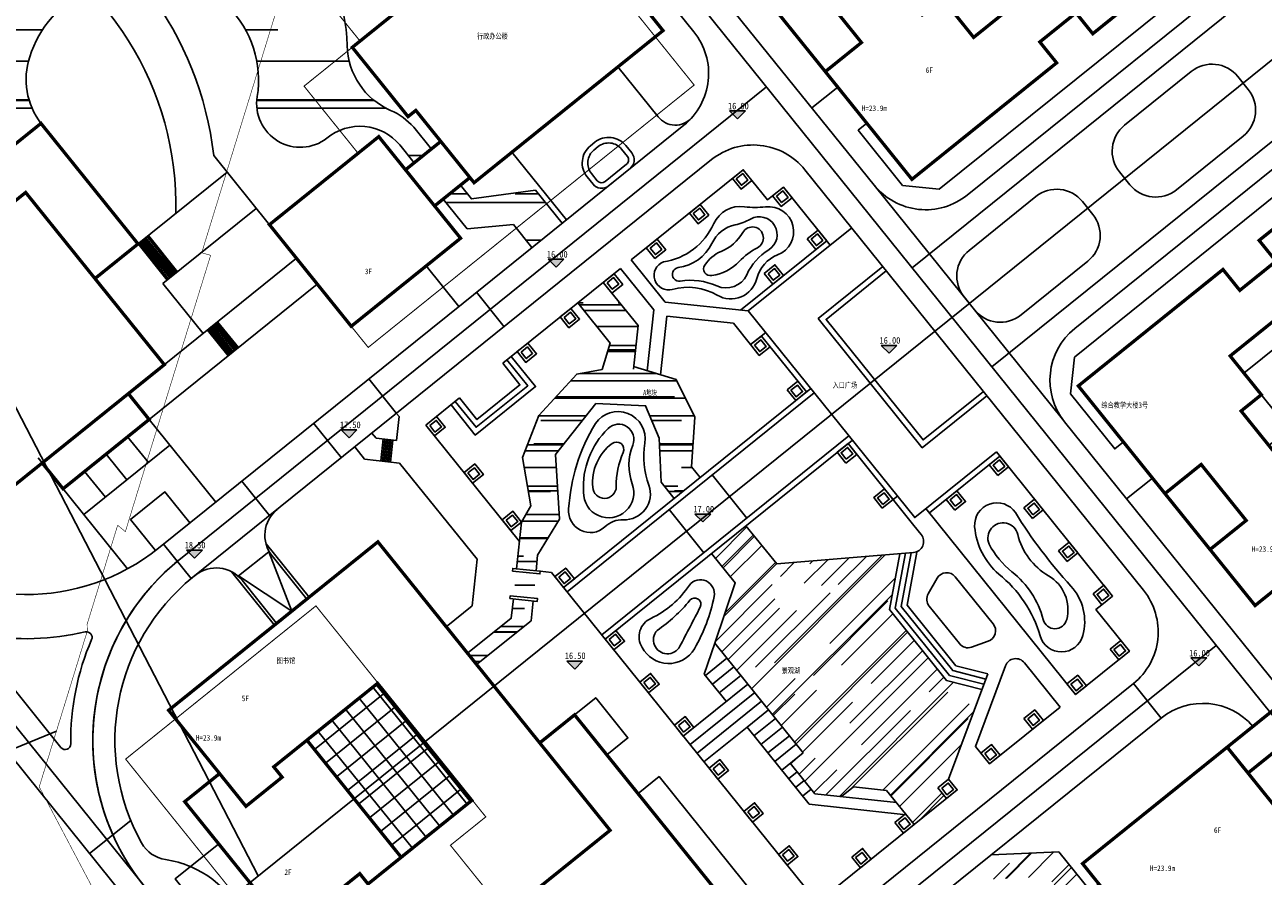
# Model space of a CAD drawing. Extents: x 38389316 to 38392219, y 2477539 to 2480586.
# Tile 7 of 43: x 38389827 to 38390051, y 2478116 to 2478270. Entities that reach past the tile are written whole.
import ezdxf
from ezdxf.enums import TextEntityAlignment as Align

# ---------------------------------------------------------------- set-up
doc = ezdxf.new("R2010")
doc.units = 0
doc.header["$LTSCALE"] = 1000
doc.header["$MEASUREMENT"] = 0
for name, pattern in [('CENTER2', [1.125, 0.75, -0.125, 0.125, -0.125]), ('DASH', [0.35, 0.25, -0.1]), ('PHANTOM2', [1.25, 0.625, -0.125, 0.125, -0.125, 0.125, -0.125])]:
    doc.linetypes.add(name, pattern=pattern)
doc.layers.get('0').update_dxf_attribs({"linetype": 'CONTINUOUS'})
for name, color, linetype in [('DIM_ELEV', 8, 'CONTINUOUS'), ('DIM_SYMB', 3, 'CONTINUOUS'), ('u-road', 4, 'CONTINUOUS'), ('建筑', 31, 'CONTINUOUS'), ('建筑轮廓', 2, 'CONTINUOUS'), ('文字', 7, 'CONTINUOUS'), ('用地界线', 8, 'CONTINUOUS'), ('路中线', 7, 'CENTER2'), ('道路', 33, 'CONTINUOUS')]:
    doc.layers.add(name, color=color, linetype=linetype)
doc.layers.add('图框文字', color=7, linetype='CONTINUOUS', lineweight=9)
doc.styles.add('-宋体', font='txt', dxfattribs={"width": 0.8})
doc.styles.add('中等线体', font='txt', dxfattribs={"width": 0.8})
doc.styles.add('宋体', font='txt', dxfattribs={"width": 0.8, "height": 8})
pattern_1 = [(45, (38392595.5196, 2482422.002), (5.388154, 14.36841), [95.25, -12.7, 31.75, -6.35]), (45, (38392599.246, 2482430.219), (-10.462, 1.48174), [19.05, -2.0955, 38.1, -4.7625]), (45, (38392593.948, 2482428.0634), (20.34028, 26.357052), [50.8, -8.89, 25.4, -6.35])]
pattern_2 = [(0, (38392595.52, 2482422.002), (27.94, 12.7), [190.5, -25.4, 63.5, -12.7]), (0, (38392612.41, 2482428.352), (-12.7, 16.891), [38.1, -4.191, 76.2, -9.525]), (0, (38392601.8696, 2482432.797), (66.04, 8.509), [101.6, -17.78, 50.8, -12.7])]
pattern_3 = [(0, (38392595.5196, 2482422.002), (13.97, 6.35), [95.25, -12.7, 31.75, -6.35]), (0, (38392603.965, 2482425.177), (-6.35, 8.4455), [19.05, -2.0955, 38.1, -4.7625]), (0, (38392598.6946, 2482427.399), (33.02, 4.2545), [50.8, -8.89, 25.4, -6.35])]

# ---------------------------------------------------------------- blocks, each defined once
blk = doc.blocks.new('hyvahavb')
at = {"layer": 'DIM_ELEV'}
blk.add_hatch(color=8, dxfattribs=at).paths.add_polyline_path([(-173.2, -4360.8), (-182.2, -4351.8), (-164.2, -4351.8)])
at = {"layer": 'DIM_ELEV', "color": 8}
for p, q in [((-173.2, -4360.8), (-182.2, -4351.8)), ((-182.2, -4351.8), (-164.2, -4351.8)), ((-173.2, -4360.8), (-164.2, -4351.8))]:
    blk.add_line(p, q, dxfattribs=at)
blk = doc.blocks.new('202210211F')
at = {"layer": '建筑轮廓'}
h = blk.add_hatch(dxfattribs=at)
h.set_pattern_fill('ANSI37', color=8, scale=2, angle=354, style=0)
h.set_pattern_definition([(39, (38392595.5196, 2482422.0017), (-1.998092, 2.467438), []), (129, (38392595.5196, 2482422.0017), (-2.467438, -1.998092), [])])
h.paths.add_polyline_path([(38392234.43, 2481872.86), (38392247.2, 2481883.15), (38392230.15, 2481904.33), (38392217.37, 2481894.05)])
at = {"layer": '道路'}
h = blk.add_hatch(dxfattribs=at)
h.set_pattern_fill('AR-RROOF', color=8, scale=10, style=0)
h.set_pattern_definition(pattern_2)
h.paths.add_polyline_path([(38392216.49, 2482041.07, -0.097394), (38392210.77, 2482054.36, 0.676508), (38392185.09, 2482058.73, -0.004342), (38392175.13, 2482042.81, -0.065377), (38392186.89, 2482031.82, -0.515756), (38392208.38, 2482010.49, 0.67978), (38392220.98, 2482002.94, -0.416345), (38392234.16, 2482001.73), (38392236.76, 2481998.49), (38392239.88, 2482001), (38392236.7, 2482004.95, 0.102875), (38392232.51, 2482008, -0.291825), (38392224.64, 2482019.71, 0.171739)])
h = blk.add_hatch(dxfattribs=at)
h.set_pattern_fill('AR-RROOF', color=8, scale=10, style=0)
h.set_pattern_definition(pattern_2)
h.paths.add_polyline_path([(38392177.82, 2482029.84, 0.045771), (38392170.04, 2482036.5, -0.483594), (38392148.55, 2482042.12, 0.46098), (38392122.46, 2482049.99, -0.232118), (38392110.53, 2482048.61, 0.308021), (38392089.61, 2482040.23, -0.088486), (38392079.87, 2482028.37, 0.626282), (38392087.32, 2481999.79, -0.280568), (38392109.61, 2481979.29, 0.347327), (38392128.72, 2481965.57), (38392125.09, 2481970.09), (38392135.21, 2481978.24), (38392131.45, 2481982.91), (38392155.37, 2482002.16), (38392159.13, 2481997.49), (38392169.25, 2482005.64, -0.247319), (38392167.21, 2482017.67, -0.207053)])
h.paths.add_polyline_path([(38392102.14, 2482057.2, -0.014725), (38392094.65, 2482054.73, -0.088486), (38392089.61, 2482040.23, -0.308021), (38392110.53, 2482048.61, -0.232118)])
h = blk.add_hatch(dxfattribs=at)
h.set_pattern_fill('AR-RROOF', color=8, scale=10, style=0)
h.set_pattern_definition(pattern_2)
h.paths.add_polyline_path([(38392254.73, 2481987.34), (38392258.08, 2481983.18), (38392263.53, 2481987.57), (38392258.7, 2481993.57), (38392247.14, 2481991.98), (38392245.14, 2481994.46), (38392242.03, 2481991.95), (38392246.38, 2481986.55)])
h = blk.add_hatch(dxfattribs=at)
h.set_pattern_fill('AR-RROOF', color=8, scale=5, style=0)
h.set_pattern_definition(pattern_3)
h.paths.add_polyline_path([(38392266.39, 2481973.18), (38392270.98, 2481976.88), (38392277.28, 2481969.05), (38392276.48, 2481961.64), (38392270.78, 2481961.14), (38392272.26, 2481965.88)])
h = blk.add_hatch(dxfattribs=at)
h.set_pattern_fill('AR-RROOF', color=8, scale=5, style=0)
h.set_pattern_definition(pattern_3)
h.paths.add_polyline_path([(38392257.94, 2481915.66), (38392258.14, 2481917.71), (38392254.56, 2481918.1), (38392254.35, 2481916.11), (38392246.45, 2481909.76), (38392248.08, 2481907.73)])
h.paths.add_polyline_path([(38392269.65, 2481954.97), (38392278.63, 2481954.54), (38392281.08, 2481948.69), (38392281.47, 2481940.73), (38392283.83, 2481937.79), (38392288.5, 2481941.56), (38392286.93, 2481943.51), (38392287.55, 2481952.47), (38392284.16, 2481959.28), (38392275.36, 2481961.99), (38392266.2, 2481960.29), (38392259.32, 2481952.81), (38392256.35, 2481945.18), (38392257.87, 2481936.46), (38392256.22, 2481933.5), (38392254.99, 2481922.08), (38392258.54, 2481921.69), (38392259.11, 2481927.51), (38392263.06, 2481934.05), (38392262.36, 2481945.74)])
h = blk.add_hatch(dxfattribs=at)
h.set_pattern_fill('AR-RROOF', color=8, scale=5, angle=45, style=0)
h.set_pattern_definition(pattern_1)
h.paths.add_polyline_path([(38392322.75, 2481917.68), (38392324.63, 2481927.79), (38392302.37, 2481925.93), (38392296.81, 2481932.84), (38392290.58, 2481927.82), (38392294.87, 2481922.49), (38392291.17, 2481911.61), (38392307.16, 2481891.75), (38392304.83, 2481889.87), (38392309.26, 2481884.36), (38392314.08, 2481883.84), (38392316.29, 2481885.61), (38392322.25, 2481884.97), (38392327.24, 2481878.77), (38392333.08, 2481883.47), (38392331.52, 2481885.42), (38392333.46, 2481886.99), (38392339.49, 2481903.21), (38392333.07, 2481904.85)])
h = blk.add_hatch(dxfattribs=at)
h.set_pattern_fill('AR-RROOF', color=8, scale=5, angle=45, style=0)
h.set_pattern_definition(pattern_1)
h.paths.add_polyline_path([(38392353.39, 2481873.87), (38392341.2, 2481873.31), (38392335.39, 2481868.64), (38392351.36, 2481869.38), (38392355.76, 2481863.92), (38392359.19, 2481866.68)])
at = {"layer": 'DIM_SYMB', "color": 8, "flags": 128}
for points in [[(38392193.92, 2481926.37), (38392192.96, 2481925.59, 0.328423), (38392182.26, 2481876.92)], [(38392192.96, 2481925.59, 0.360302), (38392184.45, 2481872.67, 0.360302)]]:
    blk.add_lwpolyline(points, format="xyb", dxfattribs=at)
at = {"layer": 'DIM_SYMB', "color": 8, "elevation": 15.59, "flags": 128}
blk.add_lwpolyline([(38392172.05, 2481895.7), (38392147.91, 2481885.81), (38392091.98, 2481885.81)], dxfattribs=at)
at = {"layer": 'u-road', "color": 8}
blk.add_line((38392172.86, 2481892.73), (38392157.75, 2481911.5), dxfattribs=at)
at = {"layer": 'u-road', "color": 8, "flags": 128}
for points in [[(38392269.52, 2482044.39), (38392287.4, 2482022.19, -0.414214), (38392285.57, 2482005.31), (38392245.61, 2481973.14)], [(38392290.05, 2482031.64), (38392319.97, 2481994.49, 0.414214), (38392336.84, 2481992.67), (38392384.82, 2482031.3)], [(38392387.69, 2482011.78), (38392385.81, 2482014.12, 0.414212), (38392377.37, 2482015.03), (38392365.3, 2482005.31, 0.414215), (38392364.39, 2481996.87), (38392366.27, 2481994.54, 0.414212), (38392374.71, 2481993.63), (38392386.78, 2482003.35, 0.414215), (38392387.69, 2482011.78), (38392385.81, 2482014.12)], [(38392454.37, 2481964.04), (38392421.13, 2482005.33, 0.414213), (38392404.26, 2482007.15), (38392356.28, 2481968.52, 0.414213), (38392354.46, 2481951.65), (38392394.78, 2481901.56)], [(38392268.97, 2481843.03), (38392273.8, 2481837.03, 0.414214), (38392282.24, 2481836.12), (38392366.91, 2481904.29, 0.414214), (38392368.73, 2481921.16), (38392307.46, 2481997.26, 0.414214), (38392290.59, 2481999.08), (38392196.42, 2481923.27)], [(38392359.57, 2481989.14), (38392357.69, 2481991.48, 0.414212), (38392349.25, 2481992.39), (38392337.18, 2481982.67, 0.414215), (38392336.27, 2481974.24), (38392338.15, 2481971.9, 0.414212), (38392346.59, 2481970.99), (38392358.66, 2481980.71, 0.414215), (38392359.57, 2481989.14), (38392357.69, 2481991.48)], [(38392245.61, 2481973.14), (38392190.54, 2481928.81, -0.358665), (38392142.24, 2481929.33, 0.226009), (38392102.29, 2481939.75)], [(38392217.36, 2481919.58), (38392211.08, 2481927.37, -0.414213), (38392212, 2481935.81), (38392211.99, 2481935.8)], [(38392184.79, 2481865.16), (38392142.49, 2481917.7, 0.277404), (38392103.8, 2481931.9), (38392087.99, 2481928.86)], [(38392196.42, 2481923.27), (38392197.2, 2481923.89, -0.414213), (38392205.63, 2481922.98), (38392211.83, 2481915.28)], [(38392196.68, 2481923.48, 0.364435), (38392187.46, 2481875.45)], [(38392315.24, 2481844.72), (38392315.24, 2481844.72, -0.414214), (38392316.15, 2481853.15), (38392371.93, 2481898.05, -0.404482), (38392388.54, 2481896.54, -0.404482)], [(38392187.46, 2481875.45, 0.231246), (38392191.79, 2481872.45, -0.061842), (38392196.29, 2481871.17, -0.061842)]]:
    blk.add_lwpolyline(points, format="xyb", dxfattribs=at)
for points in [[(38392354.08, 2481952.14), (38392319.97, 2481994.49)], [(38392248.03, 2481975.09), (38392253.05, 2481968.86)], [(38392228.56, 2481959.41), (38392233.57, 2481953.18)], [(38392218.59, 2481951.38), (38392223.6, 2481945.15)], [(38392205.58, 2481940.91), (38392210.59, 2481934.68)], [(38392196.42, 2481923.27), (38392191.4, 2481929.5)], [(38392205.01, 2481923.76), (38392210.46, 2481928.15)], [(38392210.46, 2481928.15), (38392214.63, 2481917.39), (38392205.01, 2481923.76)], [(38392211.51, 2481914.88), (38392203.8, 2481924.46)], [(38392211.9, 2481915.19), (38392217.36, 2481919.58)], [(38392366.91, 2481904.29), (38392371.93, 2481898.05)], [(38392185.49, 2481879.53), (38392178.04, 2481873.53)]]:
    blk.add_lwpolyline(points, dxfattribs=at)
at = {"layer": 'u-road', "color": 8, "linetype": 'DASH', "ltscale": 2, "flags": 128}
blk.add_lwpolyline([(38392196.29, 2481871.17, -0.251867), (38392207.58, 2481857.15)], format="xyb", dxfattribs=at)
at = {"layer": 'u-road', "color": 8}
for centre, radius, start, end in [((38392166.71, 2481958.41), 46, 259.9722, 283.2719), ((38392220.67, 2481893.99), 46.03, 156.6109, 180.7767), ((38392177.5, 2481912.66), 1, 336.6109, 103.2719), ((38392173.64, 2481893.35), 1, 218.8366, 0.7767)]:
    blk.add_arc(centre, radius, start, end, dxfattribs=at)
at = {"layer": '建筑', "color": 8, "linetype": 'DASH', "ltscale": 10, "const_width": 0.2, "flags": 128}
for points in [[(38392228.46, 2481965.11), (38392287.43, 2482012.58), (38392254.88, 2482053.01), (38392222.09, 2482026.61), (38392226.98, 2482020.53), (38392216.85, 2482012.38), (38392226.63, 2482000.23), (38392210.59, 2481987.31)], [(38392184.57, 2481890.62), (38392219, 2481918.34), (38392230.35, 2481904.24), (38392229.96, 2481903.93), (38392246.83, 2481882.97), (38392247.22, 2481883.29), (38392249.73, 2481880.17), (38392243.34, 2481875.03), (38392252.12, 2481864.12), (38392224.08, 2481841.55)]]:
    blk.add_lwpolyline(points, close=True, dxfattribs=at)
at = {"layer": '建筑轮廓', "color": 8, "const_width": 0.6, "flags": 128}
for points in [[(38392326.83, 2481995.52), (38392311.16, 2482015), (38392317.7, 2482020.27), (38392309.55, 2482030.39), (38392303, 2482025.12), (38392294.85, 2482035.25), (38392321.02, 2482056.32), (38392324.07, 2482052.54), (38392330.61, 2482057.81), (38392327.57, 2482061.59), (38392353.74, 2482082.66), (38392369.42, 2482063.19), (38392362.87, 2482057.92), (38392371.03, 2482047.79), (38392377.57, 2482053.06), (38392385.72, 2482042.93), (38392359.55, 2482021.86), (38392356.51, 2482025.64), (38392349.97, 2482020.37), (38392353.01, 2482016.59)], [(38392338, 2482021.2), (38392332.36, 2482028.21), (38392328.7, 2482025.27), (38392318.66, 2482037.73), (38392342.57, 2482056.98), (38392348.22, 2482049.97), (38392351.88, 2482052.92), (38392361.91, 2482040.45)], [(38392225.58, 2482019.4), (38392235.67, 2482006.86), (38392237.07, 2482007.99), (38392247.61, 2481994.91), (38392281.8, 2482022.43), (38392271.14, 2482035.68), (38392269.74, 2482034.55), (38392259.77, 2482046.93)], [(38392210.59, 2481987.31), (38392230.37, 2482003.24), (38392245.17, 2481984.86), (38392225.39, 2481968.93)], [(38392384.41, 2481963.56), (38392390.05, 2481956.55), (38392386.39, 2481953.6), (38392396.42, 2481941.14), (38392420.34, 2481960.39), (38392414.69, 2481967.4), (38392418.35, 2481970.35), (38392408.32, 2481982.81)], [(38392192.35, 2481899.45), (38392206.34, 2481882.08), (38392212.88, 2481887.35), (38392211.37, 2481889.22), (38392230.15, 2481904.33), (38392247.2, 2481883.15), (38392228.43, 2481868.03), (38392226.93, 2481869.9), (38392220.38, 2481864.63), (38392234.37, 2481847.26), (38392272.22, 2481877.74), (38392230.21, 2481929.93)], [(38392230.21, 2481929.93), (38392192.35, 2481899.45), (38392201.57, 2481888), (38392195.26, 2481882.92), (38392218.84, 2481853.63), (38392225.15, 2481858.71), (38392234.37, 2481847.26), (38392253.3, 2481862.5), (38392268.97, 2481843.03), (38392294.21, 2481863.35), (38392265.8, 2481898.63), (38392259.49, 2481893.55)], [(38392234.43, 2481872.86), (38392247.2, 2481883.15), (38392230.15, 2481904.33), (38392217.37, 2481894.05)], [(38392383.87, 2481892.78), (38392387.64, 2481888.11), (38392403.22, 2481900.65), (38392399.45, 2481905.32)], [(38392383.87, 2481892.78), (38392399.55, 2481873.31), (38392393.01, 2481868.04), (38392401.16, 2481857.91), (38392407.7, 2481863.18), (38392415.86, 2481853.06), (38392389.68, 2481831.98), (38392386.64, 2481835.76), (38392380.1, 2481830.49), (38392383.14, 2481826.72), (38392356.97, 2481805.65), (38392341.29, 2481825.12), (38392347.83, 2481830.39), (38392339.68, 2481840.51), (38392333.14, 2481835.25), (38392324.99, 2481845.37), (38392351.16, 2481866.44), (38392354.2, 2481862.67), (38392360.74, 2481867.93), (38392357.7, 2481871.71)]]:
    blk.add_lwpolyline(points, close=True, dxfattribs=at)
for points in [[(38392281.05, 2482023.37), (38392281.05, 2482023.37), (38392271.14, 2482035.68), (38392269.74, 2482034.55), (38392254.88, 2482053.01), (38392235.02, 2482037.02), (38392239.91, 2482030.94), (38392225.58, 2482019.4), (38392235.67, 2482006.86), (38392237.07, 2482007.99), (38392241.59, 2482002.38), (38392235.2, 2481997.24), (38392230.37, 2482003.24), (38392210.59, 2481987.31), (38392225.39, 2481968.93), (38392245.17, 2481984.86), (38392240.47, 2481990.7), (38392246.86, 2481995.84), (38392247.61, 2481994.91), (38392281.8, 2482022.43), (38392281.05, 2482023.37)], [(38392311.16, 2482015), (38392303, 2482025.12)], [(38392159.13, 2481997.49), (38392169.25, 2482005.64), (38392186.81, 2481983.83), (38392179.02, 2481977.56), (38392191.57, 2481961.98), (38392162.98, 2481938.97), (38392150.44, 2481954.55), (38392142.65, 2481948.28), (38392125.09, 2481970.09), (38392135.21, 2481978.24)], [(38392415.82, 2482005.54), (38392389.65, 2481984.47), (38392392.69, 2481980.7), (38392386.15, 2481975.43), (38392383.11, 2481979.21), (38392383.11, 2481979.21), (38392356.94, 2481958.14), (38392372.61, 2481938.66), (38392379.16, 2481943.93), (38392387.31, 2481933.8), (38392380.77, 2481928.54), (38392388.92, 2481918.41), (38392395.46, 2481923.68)], [(38392137.89, 2481970.13), (38392162.98, 2481938.97), (38392191.57, 2481961.98), (38392166.48, 2481993.14), (38392137.89, 2481970.13)], [(38392169.48, 2481944.2), (38392173.25, 2481939.53), (38392188.82, 2481952.07), (38392185.06, 2481956.75)], [(38392380.77, 2481928.54), (38392372.61, 2481938.66)]]:
    blk.add_lwpolyline(points, dxfattribs=at)
at = {"layer": '建筑轮廓', "color": 8, "flags": 128}
blk.add_lwpolyline([(38392212.69, 2481861.27), (38392204.83, 2481854.93), (38392193.54, 2481868.96), (38392201.41, 2481875.29)], dxfattribs=at)
at = {"layer": '用地界线', "color": 10, "linetype": 'PHANTOM2', "ltscale": 0.01, "const_width": 0.1, "flags": 128}
blk.add_lwpolyline([(38392235.26, 2482101.89), (38392270.9, 2482137.54), (38392306.54, 2482173.18), (38392373.95, 2482086.4), (38392424.95, 2482025.04), (38392448.56, 2481995.71), (38392438.61, 2481909.05), (38392429.45, 2481829.31), (38392429.01, 2481827.02), (38392427.12, 2481819.84), (38392426.6, 2481818.27), (38392426.26, 2481817.21), (38392425.43, 2481814.9), (38392423.82, 2481810.98), (38392421.79, 2481806.57), (38392418.72, 2481801.02), (38392414.83, 2481794.99), (38392410.53, 2481789.42), (38392405.59, 2481783.99), (38392398.87, 2481777.91), (38392396.95, 2481776.5), (38392345.95, 2481747.45), (38392111.41, 2481613.84), (38392109.01, 2481614.47), (38392106.98, 2481614.07), (38392098.15, 2481630.51), (38392116.12, 2481640.75), (38392101.21, 2481666.92), (38392135.86, 2481778.66), (38392136.38, 2481780.34), (38392181.47, 2481804.15), (38392192.72, 2481840.56), (38392168.94, 2481885.6), (38392177.65, 2481913.84), (38392177.59, 2481914.99), (38392183.13, 2481932.94), (38392184.52, 2481931.77), (38392189.13, 2481946.8), (38392199.95, 2481981.77), (38392198.7, 2481982.12), (38392198.34, 2481982.25), (38392199.41, 2481985.72), (38392202.06, 2481994.32)], close=True, dxfattribs=at)
at = {"layer": '路中线', "color": 8, "ltscale": 20, "flags": 128}
for points in [[(38392186.72, 2481851.91), (38392659.82, 2482232.79)], [(38392208.56, 2481869.49), (38392023.57, 2482226.67)]]:
    blk.add_lwpolyline(points, dxfattribs=at)
at = {"layer": '路中线', "color": 8, "linetype": 'DASH', "ltscale": 4, "flags": 128}
for points in [[(38392314.58, 2482162.83), (38392249.64, 2482110.54, 0.414213), (38392246.3, 2482079.61), (38392550.2, 2481702.13)], [(38392300.55, 2482012.23), (38392195.08, 2481927.32, 0.421005), (38392187.92, 2481867.64), (38392242.92, 2481799.33)], [(38392103.05, 2481935.82, -0.277404), (38392145.61, 2481920.2), (38392187.9, 2481867.67)]]:
    blk.add_lwpolyline(points, format="xyb", dxfattribs=at)
for points in [[(38392408.3, 2482045.07), (38392326.88, 2481979.52)], [(38392423.01, 2482027.37), (38392341.31, 2481961.6)], [(38392242.92, 2481799.33), (38392381.88, 2481911.2)]]:
    blk.add_lwpolyline(points, dxfattribs=at)
at = {"layer": '道路', "color": 8}
blk.add_line((38392234.03, 2481952.61), (38392233.57, 2481953.18), dxfattribs=at)
at = {"layer": '道路', "color": 8, "flags": 128}
for points in [[(38392193.66, 2481989.34, 0.301817), (38392160.65, 2482041.89, -0.289076), (38392122.74, 2482097.06, -0.210276), (38392139.28, 2482129.53, -0.160334)], [(38392200.53, 2481999.81, 0.266714), (38392163.83, 2482049.23, -0.287249), (38392130.75, 2482096.99, -0.207631), (38392144.34, 2482123.34)], [(38392216.49, 2482041.07, -0.171739), (38392224.64, 2482019.71, 0.291825), (38392232.51, 2482008, -0.102875), (38392236.7, 2482004.95, 0.129977)], [(38392186.89, 2482031.82, -0.515756), (38392208.38, 2482010.49, 0.67978), (38392220.98, 2482002.94, -0.416345), (38392234.16, 2482001.73, 0.425183)], [(38392177.82, 2482029.84, 0.207053), (38392167.21, 2482017.67, 0.247319), (38392169.25, 2482005.64)], [(38392286.99, 2482006.66, -0.367176), (38392286.99, 2482006.66, -0.462869), (38392280.9, 2482006.82), (38392273.63, 2482015.85)], [(38392271.94, 2481994.34), (38392271.94, 2481994.34, -0.414214), (38392269.13, 2481994.64), (38392268.06, 2481995.97, -0.414214), (38392268.67, 2482001.59), (38392269.45, 2482002.22, -0.414214), (38392275.08, 2482001.61), (38392276.14, 2482000.29, -0.414214), (38392275.84, 2481997.48), (38392271.94, 2481994.34)], [(38392281.88, 2481980.58, 0.956837), (38392283.48, 2481975.61, -0.201407), (38392291.61, 2481974.55, 0.499726), (38392298.76, 2481977.57, -0.244161), (38392302.54, 2481981.84, 0.884171), (38392300.36, 2481990.54, -0.065209), (38392296.52, 2481990.57, 0.333083), (38392290.99, 2481987.51, -0.254423), (38392281.88, 2481980.58, -10.120887)], [(38392290.65, 2481983.89, -0.246135), (38392284.55, 2481979.54, 1.013305), (38392284.92, 2481977.11, -0.148515), (38392291.51, 2481976.23, 0.412318), (38392296.94, 2481978.25, -0.14601), (38392300.93, 2481982.77, 0.981014), (38392297.61, 2481988.32, -0.080319), (38392294.87, 2481987.29, 0.244611), (38392290.65, 2481983.89, 1.059944)], [(38392289.35, 2481980, 0.687953), (38392290.64, 2481978.14, 0.170837), (38392295.59, 2481980.67, -0.083376), (38392298.88, 2481983.14, 1.338387), (38392296.24, 2481985.9, -0.169886), (38392292.3, 2481982.47, 0.141642), (38392289.35, 2481980, 0.329473)], [(38392386.29, 2481961.22), (38392393.18, 2481952.66, -0.414214), (38392392.73, 2481948.44), (38392391.4, 2481947.37)], [(38392264.72, 2481935.88, -0.121204), (38392269.56, 2481951.33, -0.79918), (38392278.52, 2481947.8, 0.123909), (38392279.24, 2481940.16, -0.533319), (38392274.61, 2481933.93, 0.215648), (38392271.28, 2481932.62, -0.680541), (38392264.72, 2481935.88, -30.085411)], [(38392267.41, 2481938.91, -0.217869), (38392271.85, 2481950.43, -0.812414), (38392276.33, 2481947.42, 0.18677), (38392276.23, 2481940.41, -1.206161), (38392267.41, 2481938.91, -0.981902)], [(38392269.07, 2481939.82, -0.253697), (38392272.57, 2481947.73, -0.769014), (38392274.59, 2481946.11, 0.108401), (38392273.34, 2481939.9, -0.965113), (38392269.07, 2481939.82, -4.640571)], [(38392338.18, 2481932.67, -0.766223), (38392345.56, 2481935.21, 0.046556), (38392355.61, 2481921.9, -0.25748), (38392357.75, 2481912.96, -0.756053), (38392350.03, 2481912.9, 0.153799), (38392342.55, 2481924.09, -0.195724), (38392338.18, 2481932.67, -0.112942)], [(38392327.18, 2481932.9), (38392328.51, 2481931.25, -0.60115), (38392327.12, 2481928), (38392302.37, 2481925.93), (38392296.81, 2481932.84)], [(38392340.8, 2481929.53, -1.091515), (38392345.98, 2481931.28, 0.203195), (38392351.55, 2481923.79, -0.335902), (38392354.83, 2481915.86, -0.773522), (38392350.58, 2481915.86, 0.164433), (38392344.93, 2481924.51, -0.108045), (38392340.8, 2481929.53, -8.841636)], [(38392279.61, 2481916.08, 0.137338), (38392286.56, 2481922.1, -0.792796), (38392291.04, 2481920.04, -0.08133), (38392287.47, 2481910.6, -0.593343), (38392278.02, 2481910.84, -0.453077), (38392279.61, 2481916.08, -0.494691)], [(38392341.53, 2481915.08, -0.517266), (38392340.64, 2481911.94), (38392337.64, 2481910.88, -0.31816), (38392335.41, 2481911.52), (38392329.96, 2481918.29, -0.308042), (38392329.78, 2481920.53), (38392331.37, 2481923.34, -0.529003), (38392334.67, 2481923.6), (38392341.53, 2481915.08)], [(38392280.72, 2481913.91, 0.073597), (38392286.65, 2481919.35, -0.90103), (38392288.53, 2481918.12, -0.003128), (38392284.84, 2481911.03, -1.133076), (38392280.72, 2481913.91, -0.388527)], [(38392340.87, 2481889.74), (38392338.33, 2481892.9), (38392343.75, 2481907.5, -0.58187), (38392347.19, 2481908.05), (38392353.65, 2481900.03)]]:
    blk.add_lwpolyline(points, format="xyb", dxfattribs=at)
for points in [[(38392318.68, 2482005.65), (38392317.12, 2482004.4), (38392325.15, 2481994.43), (38392331.76, 2481993.72), (38392389.28, 2482040.02)], [(38392308.74, 2482008.43), (38392313.41, 2482012.19)], [(38392413.74, 2482009.64), (38392356.22, 2481963.34), (38392355.51, 2481956.72), (38392363.53, 2481946.75), (38392365.09, 2481948.01)], [(38392236.7, 2482004.95), (38392239.88, 2482001)], [(38392234.16, 2482001.73), (38392236.76, 2481998.49)], [(38392200.53, 2481999.81), (38392210.59, 2481987.31)], [(38392254.46, 2482000.42), (38392264.31, 2481988.19)], [(38392202.94, 2481996.81), (38392179.02, 2481977.56)], [(38392296.3, 2481997.26), (38392276.04, 2481980.95)], [(38392245.14, 2481994.46), (38392247.14, 2481991.98), (38392258.7, 2481993.57), (38392263.53, 2481987.57)], [(38392301.62, 2481992.56), (38392300.69, 2481991.81), (38392297.86, 2481995.31)], [(38392312.03, 2481983.61), (38392303.57, 2481994.13)], [(38392208.2, 2481990.27), (38392191.3, 2481976.66)], [(38392242.03, 2481991.95), (38392246.38, 2481986.55), (38392254.73, 2481987.34), (38392258.08, 2481983.18)], [(38392315.93, 2481986.75), (38392297.23, 2481971.7), (38392327.34, 2481934.31), (38392342.13, 2481946.22)], [(38392186.81, 2481983.83), (38392192.08, 2481977.29)], [(38392187.05, 2481984.02), (38392192.31, 2481977.48)], [(38392187.28, 2481984.21), (38392192.55, 2481977.67)], [(38392187.51, 2481984.4), (38392192.78, 2481977.85)], [(38392187.75, 2481984.58), (38392193.02, 2481978.04)], [(38392187.98, 2481984.77), (38392193.25, 2481978.23)], [(38392188.22, 2481984.96), (38392193.48, 2481978.42)], [(38392188.45, 2481985.15), (38392193.72, 2481978.61)], [(38392188.68, 2481985.34), (38392193.95, 2481978.79)], [(38392311.41, 2481984.39), (38392295.83, 2481971.85)], [(38392215.48, 2481981.23), (38392191.57, 2481961.98)], [(38392276.04, 2481980.95), (38392282.19, 2481973.32), (38392297.23, 2481971.7)], [(38392238.94, 2481979.84), (38392244.84, 2481972.52)], [(38392274.1, 2481979.39), (38392252.79, 2481962.23)], [(38392278.92, 2481960.89), (38392280.11, 2481971.92), (38392274.1, 2481979.39)], [(38392321.57, 2481979.74), (38392309.89, 2481970.33), (38392328.7, 2481946.96), (38392340.39, 2481956.37)], [(38392322.2, 2481978.96), (38392311.29, 2481970.18), (38392328.85, 2481948.37), (38392339.76, 2481957.15)], [(38392410.83, 2481979.7), (38392386.91, 2481960.45)], [(38392219.24, 2481976.56), (38392188.82, 2481952.07)], [(38392191.3, 2481976.66), (38392198.58, 2481967.63)], [(38392276.43, 2481961.16), (38392277.28, 2481969.05), (38392270.98, 2481976.88)], [(38392266.39, 2481973.18), (38392272.26, 2481965.88), (38392270.78, 2481961.14)], [(38392201.22, 2481969.76), (38392204.99, 2481965.09)], [(38392281.35, 2481960.14), (38392282.5, 2481970.77)], [(38392282.5, 2481970.77), (38392294.53, 2481969.47)], [(38392199.36, 2481968.25), (38392203.12, 2481963.58)], [(38392199.59, 2481968.44), (38392203.35, 2481963.77)], [(38392199.82, 2481968.63), (38392203.59, 2481963.96)], [(38392200.06, 2481968.82), (38392203.82, 2481964.14)], [(38392200.29, 2481969.01), (38392204.05, 2481964.33)], [(38392200.52, 2481969.19), (38392204.29, 2481964.52)], [(38392200.76, 2481969.38), (38392204.52, 2481964.71)], [(38392200.99, 2481969.57), (38392204.75, 2481964.9)], [(38392300.37, 2481967.8), (38392297.64, 2481965.61), (38392294.53, 2481969.47)], [(38392299.59, 2481967.17), (38392307.74, 2481957.05)], [(38392243.44, 2481954.7), (38392247.83, 2481949.25), (38392258.73, 2481958.03), (38392254.34, 2481963.48)], [(38392244.22, 2481955.33), (38392247.98, 2481950.66), (38392257.33, 2481958.18), (38392253.56, 2481962.86)], [(38392245, 2481955.96), (38392248.13, 2481952.06), (38392255.92, 2481958.33), (38392252.79, 2481962.23)], [(38392255.31, 2481925.06), (38392256.22, 2481933.5), (38392257.87, 2481936.46), (38392256.35, 2481945.18), (38392259.32, 2481952.81), (38392266.2, 2481960.29), (38392270.78, 2481961.14)], [(38392276.48, 2481961.64), (38392284.16, 2481959.28), (38392287.55, 2481952.47), (38392286.93, 2481943.51), (38392288.5, 2481941.56)], [(38392263.81, 2481921.68), (38392308.52, 2481957.67)], [(38392264.44, 2481920.9), (38392309.15, 2481956.9)], [(38392245, 2481955.96), (38392238.89, 2481951.04)], [(38392258.84, 2481924.71), (38392259.11, 2481927.51), (38392263.06, 2481934.05), (38392262.36, 2481945.74), (38392262.36, 2481945.74), (38392269.65, 2481954.97), (38392278.63, 2481954.54), (38392281.08, 2481948.69), (38392281.47, 2481940.73), (38392283.83, 2481937.79)], [(38392188.82, 2481952.07), (38392200.86, 2481937.12)], [(38392234.03, 2481952.61), (38392233.56, 2481948.28)], [(38392229.13, 2481949.6), (38392229.88, 2481948.67)], [(38392238.89, 2481951.04), (38392255.84, 2481929.98)], [(38392192.59, 2481947.4), (38392177.01, 2481934.86)], [(38392184.93, 2481948.94), (38392188.69, 2481944.26)], [(38392229.88, 2481948.67), (38392233.56, 2481948.28)], [(38392231.15, 2481948.54), (38392230.72, 2481944.56)], [(38392231.45, 2481948.51), (38392231.02, 2481944.53)], [(38392231.75, 2481948.47), (38392231.32, 2481944.5)], [(38392232.05, 2481948.44), (38392231.62, 2481944.46)], [(38392232.35, 2481948.41), (38392231.92, 2481944.43)], [(38392232.64, 2481948.38), (38392232.21, 2481944.4)], [(38392232.94, 2481948.34), (38392232.51, 2481944.37)], [(38392270.71, 2481913.11), (38392315.42, 2481949.11)], [(38392271.34, 2481912.33), (38392316.05, 2481948.33)], [(38392315.27, 2481947.7), (38392327.18, 2481932.9)], [(38392168.73, 2481945.14), (38392184.91, 2481925.05)], [(38392181.03, 2481945.8), (38392184.8, 2481941.13)], [(38392226.02, 2481947.1), (38392227.8, 2481944.88)], [(38392329.99, 2481935.16), (38392342.76, 2481945.44)], [(38392363.14, 2481920.13), (38392342.13, 2481946.22)], [(38392227.8, 2481944.88), (38392234.13, 2481944.19)], [(38392234.13, 2481944.19), (38392248.15, 2481926.78)], [(38392177.14, 2481942.67), (38392180.9, 2481937.99)], [(38392296.96, 2481934.24), (38392290.69, 2481942.03)], [(38392365.68, 2481937.7), (38392370.36, 2481941.47)], [(38392189.95, 2481928.34), (38392185.44, 2481933.95), (38392191.68, 2481938.96), (38392196.19, 2481933.35)], [(38392323.42, 2481937.57), (38392324.2, 2481938.2)], [(38392289.17, 2481927.97), (38392282.9, 2481935.76)], [(38392329.36, 2481935.94), (38392356.45, 2481902.29)], [(38392217.75, 2481919.9), (38392209.97, 2481929.55)], [(38392289.27, 2481906), (38392291.17, 2481911.61), (38392294.87, 2481922.49), (38392290.58, 2481927.82)], [(38392324.63, 2481927.79), (38392322.75, 2481917.68), (38392333.07, 2481904.85), (38392339.49, 2481903.21)], [(38392325.67, 2481927.88), (38392323.81, 2481917.95), (38392333.64, 2481905.74), (38392339.84, 2481904.15)], [(38392326.7, 2481927.97), (38392324.88, 2481918.22), (38392334.21, 2481906.63), (38392340.19, 2481905.09)], [(38392327.73, 2481928.05), (38392325.95, 2481918.49), (38392334.78, 2481907.51), (38392340.54, 2481906.04)], [(38392248.15, 2481926.78), (38392247.24, 2481918.35)], [(38392254.56, 2481924.63), (38392259.54, 2481924.13), (38392259.59, 2481924.63), (38392254.61, 2481925.13), (38392254.56, 2481924.63)], [(38392261.61, 2481924.41), (38392259.59, 2481924.63)], [(38392261.61, 2481924.41), (38392307.83, 2481867)], [(38392247.24, 2481918.35), (38392242.56, 2481914.58)], [(38392246.45, 2481909.76), (38392254.35, 2481916.11), (38392254.72, 2481919.59)], [(38392248.08, 2481907.73), (38392257.94, 2481915.66), (38392258.29, 2481919.24)], [(38392254.07, 2481919.65), (38392259.04, 2481919.16), (38392259.09, 2481919.65), (38392254.12, 2481920.15), (38392254.07, 2481919.65)], [(38392361.2, 2481918.56), (38392360.11, 2481917.68), (38392366.19, 2481910.13)], [(38392291.17, 2481911.61), (38392307.16, 2481891.75)], [(38392356.45, 2481902.29), (38392366.19, 2481910.13)], [(38392289.47, 2481905.75), (38392293.37, 2481908.89)], [(38392290.73, 2481904.19), (38392294.62, 2481907.33)], [(38392289.27, 2481906), (38392293.24, 2481901.08)], [(38392291.98, 2481902.63), (38392295.88, 2481905.77)], [(38392335.03, 2481885.04), (38392333.46, 2481886.99), (38392340.54, 2481906.04)], [(38392285.45, 2481894.8), (38392297.13, 2481904.21)], [(38392286.7, 2481893.25), (38392298.38, 2481902.65)], [(38392287.95, 2481891.69), (38392299.64, 2481901.1)], [(38392297, 2481896.4), (38392300.89, 2481899.54)], [(38392340.87, 2481889.74), (38392353.65, 2481900.03)], [(38392289.21, 2481890.13), (38392297, 2481896.4)], [(38392297, 2481896.4), (38392308.22, 2481882.46)], [(38392298.25, 2481894.84), (38392302.15, 2481897.98)], [(38392299.51, 2481893.29), (38392303.4, 2481896.42)], [(38392300.76, 2481891.73), (38392304.66, 2481894.86)], [(38392302.01, 2481890.17), (38392305.91, 2481893.31)], [(38392303.27, 2481888.61), (38392307.16, 2481891.75)], [(38392304.83, 2481889.87), (38392309.26, 2481884.36)], [(38392277.28, 2481884.38), (38392281.1, 2481887.45), (38392301.6, 2481861.98)], [(38392304.52, 2481887.06), (38392306.08, 2481888.31)], [(38392305.78, 2481885.5), (38392307.34, 2481886.75)], [(38392307.03, 2481883.94), (38392308.59, 2481885.19)], [(38392312.05, 2481866.54), (38392335.03, 2481885.04)], [(38392314.08, 2481883.84), (38392316.29, 2481885.61)], [(38392316.29, 2481885.61), (38392322.25, 2481884.97)], [(38392327.24, 2481878.77), (38392322.25, 2481884.97)], [(38392308.22, 2481882.46), (38392325.8, 2481880.56)], [(38392309.26, 2481884.36), (38392324.03, 2481882.76)], [(38392359.19, 2481866.68), (38392353.39, 2481873.87), (38392341.2, 2481873.31)]]:
    blk.add_lwpolyline(points, dxfattribs=at)
blk.add_lwpolyline([(38392271.32, 2481995.12, -0.414189), (38392269.91, 2481995.27), (38392268.84, 2481996.59, -0.414214), (38392269.3, 2482000.81), (38392270.08, 2482001.44, -0.414214), (38392274.3, 2482000.98), (38392275.36, 2481999.66, -0.414214), (38392275.21, 2481998.25)], format="xyb", close=True, dxfattribs=at)
for points in [[(38392294.35, 2481995.69), (38392296.3, 2481997.26), (38392297.86, 2481995.31), (38392295.92, 2481993.74)], [(38392295.05, 2481995.61), (38392296.22, 2481996.55), (38392297.16, 2481995.39), (38392295.99, 2481994.45)], [(38392301.62, 2481992.56), (38392303.57, 2481994.13), (38392305.14, 2481992.18), (38392303.19, 2481990.61)], [(38392302.32, 2481992.48), (38392303.49, 2481993.42), (38392304.43, 2481992.25), (38392303.26, 2481991.31)], [(38392286.56, 2481989.42), (38392288.51, 2481990.99), (38392290.08, 2481989.04), (38392288.13, 2481987.47)], [(38392287.26, 2481989.34), (38392288.43, 2481990.28), (38392289.37, 2481989.12), (38392288.2, 2481988.17)], [(38392307.89, 2481984.77), (38392309.84, 2481986.34), (38392311.41, 2481984.39), (38392309.46, 2481982.82)], [(38392308.59, 2481984.69), (38392309.76, 2481985.63), (38392310.7, 2481984.47), (38392309.54, 2481983.52)], [(38392278.77, 2481983.15), (38392280.72, 2481984.72), (38392282.29, 2481982.77), (38392280.34, 2481981.2)], [(38392279.47, 2481983.07), (38392280.64, 2481984.01), (38392281.58, 2481982.84), (38392280.41, 2481981.9)], [(38392300.1, 2481978.5), (38392302.05, 2481980.07), (38392303.62, 2481978.12), (38392301.67, 2481976.55)], [(38392300.81, 2481978.42), (38392301.97, 2481979.36), (38392302.91, 2481978.19), (38392301.75, 2481977.25)], [(38392270.98, 2481976.88), (38392272.93, 2481978.44), (38392274.5, 2481976.5), (38392272.55, 2481974.93)], [(38392271.68, 2481976.8), (38392272.85, 2481977.74), (38392273.79, 2481976.57), (38392272.62, 2481975.63)], [(38392263.19, 2481970.61), (38392265.14, 2481972.17), (38392266.71, 2481970.23), (38392264.76, 2481968.66)], [(38392263.89, 2481970.53), (38392265.06, 2481971.47), (38392266, 2481970.3), (38392264.84, 2481969.36)], [(38392255.4, 2481964.34), (38392257.35, 2481965.9), (38392258.92, 2481963.96), (38392256.97, 2481962.39)], [(38392297.64, 2481965.61), (38392299.59, 2481967.17), (38392301.16, 2481965.23), (38392299.21, 2481963.66)], [(38392298.35, 2481965.53), (38392299.51, 2481966.47), (38392300.46, 2481965.3), (38392299.29, 2481964.36)], [(38392256.11, 2481964.26), (38392257.27, 2481965.2), (38392258.21, 2481964.03), (38392257.05, 2481963.09)], [(38392304.23, 2481957.43), (38392306.18, 2481958.99), (38392307.74, 2481957.05), (38392305.8, 2481955.48)], [(38392304.93, 2481957.35), (38392306.1, 2481958.29), (38392307.04, 2481957.12), (38392305.87, 2481956.18)], [(38392238.89, 2481951.04), (38392240.84, 2481952.61), (38392242.4, 2481950.66), (38392240.46, 2481949.09)], [(38392239.59, 2481950.96), (38392240.76, 2481951.91), (38392241.7, 2481950.74), (38392240.53, 2481949.8)], [(38392314.89, 2481944.18), (38392316.84, 2481945.75), (38392315.27, 2481947.7), (38392313.32, 2481946.13)], [(38392314.96, 2481944.89), (38392316.13, 2481945.83), (38392315.19, 2481947), (38392314.02, 2481946.06)], [(38392342.38, 2481941.93), (38392344.33, 2481943.49), (38392342.76, 2481945.44), (38392340.81, 2481943.87)], [(38392245.79, 2481942.47), (38392247.73, 2481944.04), (38392249.3, 2481942.09), (38392247.35, 2481940.52)], [(38392246.49, 2481942.4), (38392247.66, 2481943.34), (38392248.6, 2481942.17), (38392247.43, 2481941.23)], [(38392342.46, 2481942.63), (38392343.63, 2481943.57), (38392342.69, 2481944.74), (38392341.52, 2481943.8)], [(38392321.47, 2481936.01), (38392323.42, 2481937.57), (38392321.85, 2481939.52), (38392319.91, 2481937.95)], [(38392321.55, 2481936.71), (38392322.72, 2481937.65), (38392321.78, 2481938.82), (38392320.61, 2481937.88)], [(38392334.59, 2481935.66), (38392336.54, 2481937.22), (38392334.97, 2481939.17), (38392333.03, 2481937.6)], [(38392334.67, 2481936.36), (38392335.84, 2481937.3), (38392334.9, 2481938.47), (38392333.73, 2481937.53)], [(38392348.65, 2481934.14), (38392350.6, 2481935.71), (38392349.03, 2481937.65), (38392347.09, 2481936.08)], [(38392348.73, 2481934.84), (38392349.9, 2481935.78), (38392348.96, 2481936.95), (38392347.79, 2481936.01)], [(38392252.69, 2481933.9), (38392254.63, 2481935.47), (38392256.2, 2481933.52), (38392254.25, 2481931.96)], [(38392253.39, 2481933.83), (38392254.56, 2481934.77), (38392255.5, 2481933.6), (38392254.33, 2481932.66)], [(38392354.92, 2481926.35), (38392356.87, 2481927.92), (38392355.3, 2481929.86), (38392353.36, 2481928.3)], [(38392355, 2481927.05), (38392356.17, 2481927.99), (38392355.23, 2481929.16), (38392354.06, 2481928.22)], [(38392262.24, 2481923.63), (38392264.19, 2481925.19), (38392265.76, 2481923.25), (38392263.81, 2481921.68)], [(38392262.95, 2481923.55), (38392264.12, 2481924.49), (38392265.06, 2481923.32), (38392263.89, 2481922.38)], [(38392361.2, 2481918.56), (38392363.14, 2481920.13), (38392361.58, 2481922.07), (38392359.63, 2481920.51)], [(38392361.27, 2481919.26), (38392362.44, 2481920.2), (38392361.5, 2481921.37), (38392360.33, 2481920.43)], [(38392271.34, 2481912.33), (38392273.28, 2481913.9), (38392274.85, 2481911.95), (38392272.9, 2481910.38)], [(38392272.04, 2481912.26), (38392273.21, 2481913.2), (38392274.15, 2481912.03), (38392272.98, 2481911.09)], [(38392362.67, 2481910.5), (38392364.62, 2481912.07), (38392366.19, 2481910.13), (38392364.24, 2481908.56)], [(38392363.38, 2481910.43), (38392364.55, 2481911.37), (38392365.49, 2481910.2), (38392364.32, 2481909.26)], [(38392277.61, 2481904.54), (38392279.55, 2481906.11), (38392281.12, 2481904.16), (38392279.18, 2481902.59)], [(38392278.31, 2481904.47), (38392279.48, 2481905.41), (38392280.42, 2481904.24), (38392279.25, 2481903.3)], [(38392354.88, 2481904.23), (38392356.83, 2481905.8), (38392358.4, 2481903.85), (38392356.45, 2481902.29)], [(38392355.59, 2481904.16), (38392356.76, 2481905.1), (38392357.7, 2481903.93), (38392356.53, 2481902.99)], [(38392265.8, 2481898.63), (38392269.62, 2481901.71), (38392275.45, 2481894.46), (38392271.64, 2481891.39)], [(38392283.88, 2481896.75), (38392285.83, 2481898.32), (38392287.39, 2481896.37), (38392285.45, 2481894.8)], [(38392347.1, 2481897.96), (38392349.04, 2481899.53), (38392350.61, 2481897.58), (38392348.66, 2481896.02)], [(38392347.8, 2481897.89), (38392348.97, 2481898.83), (38392349.91, 2481897.66), (38392348.74, 2481896.72)], [(38392284.58, 2481896.68), (38392285.75, 2481897.62), (38392286.69, 2481896.45), (38392285.52, 2481895.51)], [(38392339.31, 2481891.69), (38392341.25, 2481893.26), (38392342.82, 2481891.31), (38392340.87, 2481889.74)], [(38392340.01, 2481891.62), (38392341.18, 2481892.56), (38392342.12, 2481891.39), (38392340.95, 2481890.45)], [(38392290.15, 2481888.96), (38392292.1, 2481890.53), (38392293.66, 2481888.58), (38392291.72, 2481887.02)], [(38392290.85, 2481888.89), (38392292.02, 2481889.83), (38392292.96, 2481888.66), (38392291.79, 2481887.72)], [(38392331.52, 2481885.42), (38392333.46, 2481886.99), (38392335.03, 2481885.04), (38392333.08, 2481883.47)], [(38392332.22, 2481885.34), (38392333.39, 2481886.29), (38392334.33, 2481885.12), (38392333.16, 2481884.18)], [(38392296.42, 2481881.17), (38392298.37, 2481882.74), (38392299.94, 2481880.79), (38392297.99, 2481879.23)], [(38392297.12, 2481881.1), (38392298.29, 2481882.04), (38392299.23, 2481880.87), (38392298.06, 2481879.93)], [(38392323.73, 2481879.15), (38392325.67, 2481880.72), (38392327.24, 2481878.77), (38392325.29, 2481877.2)], [(38392324.43, 2481879.07), (38392325.6, 2481880.01), (38392326.54, 2481878.85), (38392325.37, 2481877.91)], [(38392302.69, 2481873.38), (38392304.64, 2481874.95), (38392306.21, 2481873), (38392304.26, 2481871.44)], [(38392303.39, 2481873.31), (38392304.56, 2481874.25), (38392305.5, 2481873.08), (38392304.34, 2481872.14)], [(38392315.94, 2481872.88), (38392317.89, 2481874.45), (38392319.45, 2481872.5), (38392317.51, 2481870.93)], [(38392316.64, 2481872.8), (38392317.81, 2481873.74), (38392318.75, 2481872.57), (38392317.58, 2481871.63)]]:
    blk.add_lwpolyline(points, close=True, dxfattribs=at)
at = {"layer": 'DIM_ELEV', "color": 8, "xscale": 0.16, "yscale": 0.16, "zscale": 0.16}
for p in [(38392322.98, 2482704.17), (38392290.15, 2482677.36), (38392350.4, 2482661.77), (38392252.7, 2482646.5), (38392316.71, 2482631.25), (38392224.73, 2482624.7), (38392293.53, 2482604.62), (38392406.46, 2482605.21)]:
    blk.add_blockref('hyvahavb', p, dxfattribs=at)
at = {"layer": 'DIM_ELEV', "color": 8, "style": '-宋体', "width": 0.8}
for s, p in [('16.00', (38392293.56, 2482008.18)), ('16.00', (38392260.79, 2481981.36)), ('16.00', (38392320.98, 2481965.78)), ('17.50', (38392223.34, 2481950.5)), ('17.00', (38392287.29, 2481935.26)), ('18.50', (38392195.26, 2481928.74)), ('16.50', (38392264.03, 2481908.73)), ('16.00', (38392376.99, 2481909.19))]:
    blk.add_text(s, height=1.2, dxfattribs=at).set_placement(p)
at = {"layer": '图框文字', "color": 8, "style": '宋体', "width": 0.694151}
blk.add_text('A地块', height=1, rotation=360, dxfattribs=at).set_placement((38392279.45, 2481956.42, 0.49), align=Align.CENTER)
at = {"layer": '文字', "color": 8, "style": '中等线体', "width": 0.8}
for s, p in [('行政办公楼', (38392248.13, 2482020.93)), ('6F', (38392329.34, 2482014.77)), ('H=23.9m', (38392317.75, 2482007.88)), ('3F', (38392227.83, 2481978.36)), ('入口广场', (38392312.47, 2481957.78)), ('综合教学大楼3号', (38392361.09, 2481954.17)), ('H=23.9m', (38392388.31, 2481928.13)), ('图书馆', (38392211.89, 2481907.93)), ('景观湖', (38392303.26, 2481906.15)), ('5F', (38392205.57, 2481901.11)), ('H=23.9m', (38392197.26, 2481893.97)), ('6F', (38392381.48, 2481877.27)), ('H=23.9m', (38392369.89, 2481870.38)), ('2F', (38392213.31, 2481869.67))]:
    blk.add_text(s, height=1, rotation=360, dxfattribs=at).set_placement(p)

msp = doc.modelspace()

# ---------------------------------------------------------------- block references
msp.add_blockref('202210211F', (-2339.44, -3753.46))

doc.saveas('drawing.dxf')
